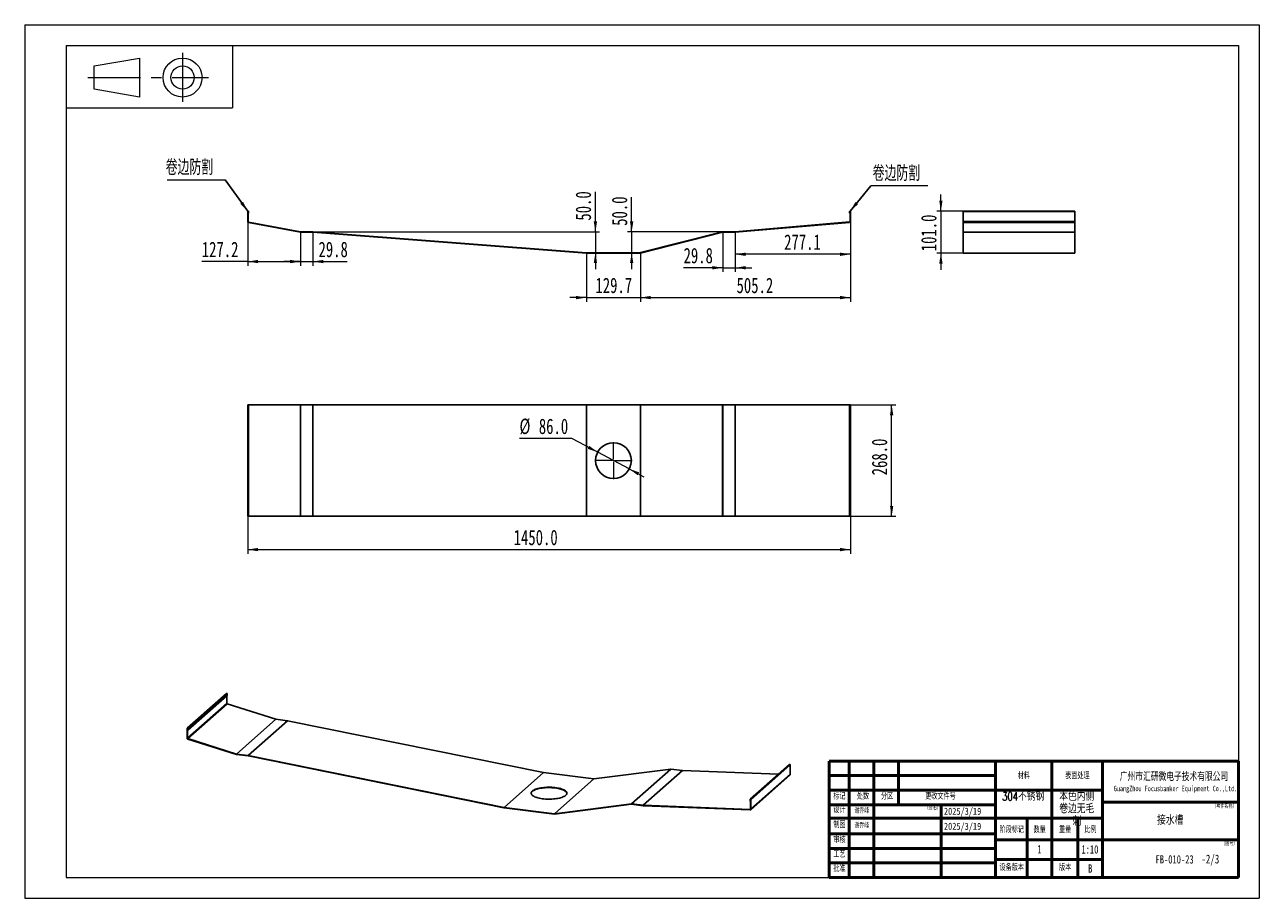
# Paper-space layout '图纸2' of a CAD drawing. Header units: millimetres. Extents: x 0 to 297, y 0 to 210.
import ezdxf

# ---------------------------------------------------------------- set-up
doc = ezdxf.new("R2010")
doc.units = ezdxf.units.MM
doc.linetypes.add('CENTERX2', pattern=[20.32, 12.7, -2.54, 2.54, -2.54])
doc.styles.add('SLDTEXTSTYLE0', font='TXT', dxfattribs={"width": 0.7, "bigfont": 'bigfont'})
doc.styles.add('SLDTEXTSTYLE1', font='TXT', dxfattribs={"width": 0.7})
doc.styles.add('SLDTEXTSTYLE2', font='TXT', dxfattribs={"width": 0.75, "bigfont": 'bigfont'})
doc.styles.add('SLDTEXTSTYLE3', font='TXT', dxfattribs={"width": 0.75})
doc.dimstyles.new('SLDDIMSTYLE0', dxfattribs={"dimtxt": 3.950146, "dimasz": 2.5, "dimexe": 0, "dimexo": 0.0625, "dimgap": 0.987537, "dimtad": 2, "dimdec": 1, "dimlfac": 10, "dimrnd": 1e-09, "dimzin": 12, "dimdsep": 46, "dimtxsty": 'SLDTEXTSTYLE1', "dimsah": 1, "dimcen": 0.09, "dimadec": 0, "dimazin": 3, "dimtfac": 1, "dimtmove": 0, "dimatfit": 0, "dimfxl": 0, "dimfrac": 2, "dimtolj": 1, "dimtzin": 12, "dimarcsym": 0})
doc.dimstyles.new('SLDDIMSTYLE1', dxfattribs={"dimtxt": 3.950146, "dimasz": 2.5, "dimexe": 0, "dimexo": 0.0625, "dimgap": 0.987537, "dimtad": 2, "dimdec": 1, "dimlfac": 10, "dimrnd": 1e-09, "dimzin": 4, "dimdsep": 46, "dimtxsty": 'SLDTEXTSTYLE1', "dimsah": 1, "dimcen": 0.09, "dimadec": 0, "dimazin": 1, "dimtfac": 1, "dimtofl": 0, "dimtmove": 0, "dimatfit": 3, "dimfxl": 0, "dimfrac": 2, "dimtolj": 1, "dimtzin": 12, "dimarcsym": 0})
doc.dimstyles.new('SLDDIMSTYLE2', dxfattribs={"dimtxt": 3.950146, "dimasz": 2.5, "dimexe": 0, "dimexo": 0.0625, "dimgap": 0.987537, "dimtad": 2, "dimdec": 1, "dimlfac": 10, "dimrnd": 1e-09, "dimzin": 4, "dimdsep": 46, "dimtxsty": 'SLDTEXTSTYLE1', "dimsah": 1, "dimcen": 0.09, "dimadec": 0, "dimazin": 1, "dimtfac": 1, "dimtmove": 0, "dimatfit": 0, "dimfxl": 0, "dimfrac": 2, "dimtolj": 1, "dimtzin": 12, "dimarcsym": 0})
doc.dimstyles.new('SLDDIMSTYLE3', dxfattribs={"dimtxt": 3.950146, "dimasz": 2.5, "dimexe": 0, "dimexo": 0.0625, "dimgap": 0.987537, "dimtad": 2, "dimdec": 1, "dimlfac": 10, "dimrnd": 1e-09, "dimzin": 12, "dimdsep": 46, "dimtxsty": 'SLDTEXTSTYLE1', "dimsah": 1, "dimcen": 0.09, "dimadec": 0, "dimazin": 3, "dimtfac": 1, "dimtofl": 0, "dimtmove": 0, "dimatfit": 3, "dimfxl": 0, "dimfrac": 2, "dimtolj": 1, "dimtzin": 12, "dimarcsym": 0})
doc.dimstyles.new('SLDDIMSTYLE4', dxfattribs={"dimtxt": 3.950146, "dimasz": 2.5, "dimexe": 0, "dimexo": 0.0625, "dimgap": 0.987537, "dimtad": 0, "dimtih": 1, "dimtoh": 1, "dimdec": 1, "dimlfac": 10, "dimrnd": 1e-09, "dimzin": 4, "dimdsep": 46, "dimtxsty": 'SLDTEXTSTYLE1', "dimsah": 1, "dimcen": 0, "dimadec": 0, "dimazin": 1, "dimtfac": 1, "dimtmove": 0, "dimatfit": 3, "dimfxl": 0, "dimfrac": 2, "dimtolj": 1, "dimtzin": 12, "dimarcsym": 0})
doc.dimstyles.new('SLDDIMSTYLE5', dxfattribs={"dimtxt": 0.18, "dimasz": 2.5, "dimexe": 0, "dimexo": 0.0625, "dimgap": 0, "dimtad": 0, "dimtih": 1, "dimtoh": 1, "dimdec": 0, "dimrnd": 1e-09, "dimzin": 0, "dimdsep": 46, "dimtxsty": 'Standard', "dimsah": 1, "dimcen": 0.09, "dimadec": 0, "dimazin": 0, "dimtfac": 2.5, "dimtdec": 0, "dimtofl": 0, "dimtmove": 0, "dimatfit": 3, "dimfxl": 0, "dimfrac": 2, "dimtolj": 1, "dimtzin": 0, "dimarcsym": 0})

# ---------------------------------------------------------------- blocks, each defined once
blk = doc.blocks.new('SW_NOTE_0_8')
at = {"color": 0, "linetype": 'Continuous', "lineweight": 0, "char_height": 2, "attachment_point": 2, "style": 'SLDTEXTSTYLE2'}
for s, insert in [('本色内侧', (5.25, 2.58)), ('卷边无毛', (5.25, -0.42)), ('刺', (5.31, -3.42))]:
    blk.add_mtext(s, dxfattribs=dict(at, insert=insert))
blk = doc.blocks.new('SW_NOTE_0_9')
at = {"color": 0, "linetype": 'Continuous', "lineweight": 0, "attachment_point": 2}
for s, insert, char_height, style in [('广州市汇研微电子技术有限公司', (16.21, 2.45), 1.9, 'SLDTEXTSTYLE0'), ('GuangZhou Focusbanker Equipment Co.,Ltd.', (16.58, -0.62), 1.3, 'SLDTEXTSTYLE1')]:
    blk.add_mtext(s, dxfattribs=dict(at, insert=insert, char_height=char_height, style=style))
blk = doc.blocks.new('_D_16')
at = {"color": 7, "linetype": 'Continuous', "lineweight": 0}
for p, q in [((131.58, 110.53), (119.02, 110.53)), ((137.83, 107.23), (131.58, 110.53)), ((145.43, 103.21), (137.83, 107.23)), ((145.43, 103.21), (148.96, 101.34))]:
    blk.add_line(p, q, dxfattribs=at)
at = {"color": 7, "linetype": 'Continuous', "lineweight": 18}
for points in [[(137.83, 107.23), (135.8, 108.75), (135.43, 108.05)], [(145.43, 103.21), (147.45, 101.68), (147.82, 102.39)]]:
    blk.add_solid(points, dxfattribs=at)
at = {"color": 7, "linetype": 'Continuous', "lineweight": 18, "char_height": 3.704, "attachment_point": 1, "style": 'SLDTEXTSTYLE1'}
for s, insert in [('%%c', (119.02, 115.31)), ('86.0', (123.67, 115.31))]:
    blk.add_mtext(s, dxfattribs=dict(at, insert=insert))
blk = doc.blocks.new('_D_17')
at = {"color": 7, "linetype": 'Continuous', "lineweight": 0}
for p, q in [((198.63, 118.62), (209.54, 118.62)), ((208.54, 91.82), (208.54, 118.62)), ((198.63, 91.82), (209.54, 91.82))]:
    blk.add_line(p, q, dxfattribs=at)
at = {"color": 7, "linetype": 'Continuous', "lineweight": 18}
for points in [[(208.54, 118.62), (208.14, 116.12), (208.94, 116.12)], [(208.54, 91.82), (208.94, 94.32), (208.14, 94.32)]]:
    blk.add_solid(points, dxfattribs=at)
at = {"color": 7, "linetype": 'Continuous', "lineweight": 18, "insert": (203.76, 101.67), "char_height": 3.704, "attachment_point": 1, "rotation": 90, "style": 'SLDTEXTSTYLE1'}
blk.add_mtext('268.0', dxfattribs=at)
blk = doc.blocks.new('_D_18')
at = {"color": 7, "linetype": 'Continuous', "lineweight": 0}
for p, q in [((53.63, 91.82), (53.63, 82.82)), ((198.63, 91.82), (198.63, 82.82)), ((53.63, 83.82), (198.63, 83.82))]:
    blk.add_line(p, q, dxfattribs=at)
at = {"color": 7, "linetype": 'Continuous', "lineweight": 18}
for points in [[(53.63, 83.82), (56.13, 83.42), (56.13, 84.22)], [(198.63, 83.82), (196.13, 84.22), (196.13, 83.42)]]:
    blk.add_solid(points, dxfattribs=at)
at = {"color": 7, "linetype": 'Continuous', "lineweight": 18, "insert": (117.62, 88.59), "char_height": 3.704, "attachment_point": 1, "style": 'SLDTEXTSTYLE1'}
blk.add_mtext('1450.0', dxfattribs=at)
blk = doc.blocks.new('SW_CENTERMARKSYMBOL_1')
at = {"color": 0, "linetype": 'Continuous', "lineweight": 18}
for p, q in [((0, 0.3), (0, 4.45)), ((-0.3, 0), (-4.45, 0)), ((0, 0), (-0.15, 0)), ((0, 0), (0, 0.15)), ((0, 0), (0, -0.15)), ((0, 0), (0.15, 0)), ((0.3, 0), (4.45, 0)), ((0, -0.3), (0, -4.45))]:
    blk.add_line(p, q, dxfattribs=at)
blk = doc.blocks.new('_D_19')
at = {"color": 7, "linetype": 'Continuous', "lineweight": 0}
for p, q in [((53.63, 162.66), (53.63, 152.06)), ((66.34, 160.09), (66.34, 152.06)), ((53.63, 153.06), (42.59, 153.06)), ((53.63, 153.06), (66.34, 153.06))]:
    blk.add_line(p, q, dxfattribs=at)
at = {"color": 7, "linetype": 'Continuous', "lineweight": 18}
for points in [[(53.63, 153.06), (56.13, 152.66), (56.13, 153.46)], [(66.34, 153.06), (63.84, 153.46), (63.84, 152.66)]]:
    blk.add_solid(points, dxfattribs=at)
at = {"color": 7, "linetype": 'Continuous', "lineweight": 18, "insert": (42.59, 157.83), "char_height": 3.704, "attachment_point": 1, "style": 'SLDTEXTSTYLE1'}
blk.add_mtext('127.2', dxfattribs=at)
blk = doc.blocks.new('_D_20')
at = {"color": 7, "linetype": 'Continuous', "lineweight": 0}
for p, q in [((66.34, 160.09), (66.34, 152.06)), ((69.32, 160.09), (69.32, 152.06)), ((66.34, 153.06), (62.34, 153.06)), ((66.34, 153.06), (69.32, 153.06)), ((69.32, 153.06), (77.59, 153.06))]:
    blk.add_line(p, q, dxfattribs=at)
at = {"color": 7, "linetype": 'Continuous', "lineweight": 18}
for points in [[(66.34, 153.06), (63.84, 153.46), (63.84, 152.66)], [(69.32, 153.06), (71.82, 152.66), (71.82, 153.46)]]:
    blk.add_solid(points, dxfattribs=at)
at = {"color": 7, "linetype": 'Continuous', "lineweight": 18, "insert": (70.67, 157.83), "char_height": 3.704, "attachment_point": 1, "style": 'SLDTEXTSTYLE1'}
blk.add_mtext('29.8', dxfattribs=at)
blk = doc.blocks.new('_D_21')
at = {"color": 7, "linetype": 'Continuous', "lineweight": 0}
for p, q in [((198.63, 162.68), (198.63, 153.81)), ((170.92, 160.09), (170.92, 153.81)), ((198.63, 154.81), (170.92, 154.81))]:
    blk.add_line(p, q, dxfattribs=at)
at = {"color": 7, "linetype": 'Continuous', "lineweight": 18}
for points in [[(170.92, 154.81), (173.42, 154.41), (173.42, 155.21)], [(198.63, 154.81), (196.13, 155.21), (196.13, 154.41)]]:
    blk.add_solid(points, dxfattribs=at)
at = {"color": 7, "linetype": 'Continuous', "lineweight": 18, "insert": (182.68, 159.59), "char_height": 3.704, "attachment_point": 1, "style": 'SLDTEXTSTYLE1'}
blk.add_mtext('277.1', dxfattribs=at)
blk = doc.blocks.new('_D_22')
at = {"color": 7, "linetype": 'Continuous', "lineweight": 0}
for p, q in [((167.94, 160.09), (167.94, 150.57)), ((170.92, 160.09), (170.92, 150.57)), ((167.94, 151.57), (158.49, 151.57)), ((167.94, 151.57), (170.92, 151.57)), ((170.92, 151.57), (174.92, 151.57))]:
    blk.add_line(p, q, dxfattribs=at)
at = {"color": 7, "linetype": 'Continuous', "lineweight": 18}
for points in [[(167.94, 151.57), (165.44, 151.97), (165.44, 151.17)], [(170.92, 151.57), (173.42, 151.17), (173.42, 151.97)]]:
    blk.add_solid(points, dxfattribs=at)
at = {"color": 7, "linetype": 'Continuous', "lineweight": 18, "insert": (158.49, 156.35), "char_height": 3.704, "attachment_point": 1, "style": 'SLDTEXTSTYLE1'}
blk.add_mtext('29.8', dxfattribs=at)
blk = doc.blocks.new('_D_23')
at = {"color": 7, "linetype": 'Continuous', "lineweight": 0}
for p, q in [((198.63, 162.68), (198.63, 143.4)), ((148.1, 155.09), (148.1, 143.4)), ((148.1, 144.4), (198.63, 144.4))]:
    blk.add_line(p, q, dxfattribs=at)
at = {"color": 7, "linetype": 'Continuous', "lineweight": 18}
for points in [[(148.1, 144.4), (150.6, 144), (150.6, 144.8)], [(198.63, 144.4), (196.13, 144.8), (196.13, 144)]]:
    blk.add_solid(points, dxfattribs=at)
at = {"color": 7, "linetype": 'Continuous', "lineweight": 18, "insert": (171.23, 149.18), "char_height": 3.704, "attachment_point": 1, "style": 'SLDTEXTSTYLE1'}
blk.add_mtext('505.2', dxfattribs=at)
blk = doc.blocks.new('_D_24')
at = {"color": 7, "linetype": 'Continuous', "lineweight": 0}
for p, q in [((135.13, 155.09), (135.13, 143.4)), ((148.1, 155.09), (148.1, 143.4)), ((135.13, 144.4), (131.13, 144.4)), ((135.13, 144.4), (148.1, 144.4)), ((148.1, 144.4), (152.1, 144.4))]:
    blk.add_line(p, q, dxfattribs=at)
at = {"color": 7, "linetype": 'Continuous', "lineweight": 18}
for points in [[(135.13, 144.4), (132.63, 144.8), (132.63, 144)], [(148.1, 144.4), (150.6, 144), (150.6, 144.8)]]:
    blk.add_solid(points, dxfattribs=at)
at = {"color": 7, "linetype": 'Continuous', "lineweight": 18, "insert": (137.29, 149.18), "char_height": 3.704, "attachment_point": 1, "style": 'SLDTEXTSTYLE1'}
blk.add_mtext('129.7', dxfattribs=at)
blk = doc.blocks.new('_D_25')
at = {"color": 7, "linetype": 'Continuous', "lineweight": 0}
for p, q in [((137.28, 160.19), (137.28, 169.81)), ((69.32, 160.19), (138.28, 160.19)), ((137.28, 160.19), (137.28, 155.19)), ((137.28, 155.19), (137.28, 151.19))]:
    blk.add_line(p, q, dxfattribs=at)
at = {"color": 7, "linetype": 'Continuous', "lineweight": 18}
for points in [[(137.28, 160.19), (137.68, 162.69), (136.88, 162.69)], [(137.28, 155.19), (136.88, 152.69), (137.68, 152.69)]]:
    blk.add_solid(points, dxfattribs=at)
at = {"color": 7, "linetype": 'Continuous', "lineweight": 18, "insert": (132.51, 162.9), "char_height": 3.704, "attachment_point": 1, "rotation": 90, "style": 'SLDTEXTSTYLE1'}
blk.add_mtext('50.0', dxfattribs=at)
blk = doc.blocks.new('_D_26')
at = {"color": 7, "linetype": 'Continuous', "lineweight": 0}
for p, q in [((146, 160.19), (146, 168.56)), ((167.94, 160.19), (145, 160.19)), ((146, 160.19), (146, 155.19)), ((146, 155.19), (146, 151.19))]:
    blk.add_line(p, q, dxfattribs=at)
at = {"color": 7, "linetype": 'Continuous', "lineweight": 18}
for points in [[(146, 160.19), (146.4, 162.69), (145.6, 162.69)], [(146, 155.19), (145.6, 152.69), (146.4, 152.69)]]:
    blk.add_solid(points, dxfattribs=at)
at = {"color": 7, "linetype": 'Continuous', "lineweight": 18, "insert": (141.22, 161.65), "char_height": 3.704, "attachment_point": 1, "rotation": 90, "style": 'SLDTEXTSTYLE1'}
blk.add_mtext('50.0', dxfattribs=at)
blk = doc.blocks.new('SW_NOTE_0_10')
at = {"color": 0, "linetype": 'Continuous', "lineweight": 0}
blk.add_line((-13.95, 0), (0, 0), dxfattribs=at)
at = {"color": 0, "linetype": 'Continuous', "lineweight": 0, "insert": (-14.33, 4.9), "char_height": 3.704, "attachment_point": 1, "style": 'SLDTEXTSTYLE0'}
blk.add_mtext('卷边防割', dxfattribs=at)
blk = doc.blocks.new('SW_NOTE_0_11')
at = {"color": 0, "linetype": 'Continuous', "lineweight": 0}
blk.add_line((13.69, 0), (0, 0), dxfattribs=at)
at = {"color": 0, "linetype": 'Continuous', "lineweight": 0, "insert": (0.43, 4.88), "char_height": 3.704, "attachment_point": 1, "style": 'SLDTEXTSTYLE0'}
blk.add_mtext('卷边防割', dxfattribs=at)
blk = doc.blocks.new('_D_27')
at = {"color": 7, "linetype": 'Continuous', "lineweight": 0}
for p, q in [((220.39, 165.2), (220.39, 169.2)), ((225.78, 165.2), (219.39, 165.2)), ((220.39, 165.2), (220.39, 155.09)), ((225.78, 155.09), (219.39, 155.09)), ((220.39, 155.09), (220.39, 151.09))]:
    blk.add_line(p, q, dxfattribs=at)
at = {"color": 7, "linetype": 'Continuous', "lineweight": 18}
for points in [[(220.39, 165.2), (220.79, 167.7), (219.99, 167.7)], [(220.39, 155.09), (219.99, 152.59), (220.79, 152.59)]]:
    blk.add_solid(points, dxfattribs=at)
at = {"color": 7, "linetype": 'Continuous', "lineweight": 18, "insert": (215.62, 155.53), "char_height": 3.704, "attachment_point": 1, "rotation": 90, "style": 'SLDTEXTSTYLE1'}
blk.add_mtext('101.0', dxfattribs=at)

psp = doc.layouts.new('图纸2')

# ---------------------------------------------------------------- linework, layer by layer
at = {"color": 7, "linetype": 'Continuous', "lineweight": 18}
for p, q in [((-0.013, 209.994), (296.987, 209.994)), ((-0.013, 209.994), (-0.013, -0.006)), ((296.987, 209.994), (296.987, -0.006)), ((9.987, 204.994), (291.987, 204.994)), ((9.987, 204.994), (9.987, 4.994)), ((9.987, 204.994), (49.987, 204.994)), ((9.987, 204.994), (9.987, 189.994)), ((49.987, 204.994), (49.987, 189.994)), ((291.987, 204.994), (291.987, 4.994)), ((16.702, 200.085), (27.637, 201.987)), ((27.637, 201.987), (27.637, 192.614)), ((16.702, 194.516), (16.702, 200.085)), ((27.637, 192.614), (16.702, 194.516)), ((9.987, 189.994), (49.987, 189.994)), ((9.987, 4.994), (291.987, 4.994)), ((-0.013, -0.006), (296.987, -0.006))]:
    psp.add_line(p, q, dxfattribs=at)
at = {"color": 7, "linetype": 'CENTERX2', "lineweight": 18}
for p, q in [((37.96, 203.209), (37.96, 191.46)), ((15.14, 197.3), (44.208, 197.3))]:
    psp.add_line(p, q, dxfattribs=at)
at = {"color": 7, "linetype": 'Continuous', "lineweight": 25}
for p, q in [((53.626, 165.093), (53.726, 165.093)), ((53.626, 165.093), (53.626, 162.659)), ((53.726, 165.093), (53.726, 162.659)), ((53.736, 164.698), (53.736, 165.093)), ((53.736, 165.093), (53.836, 165.093)), ((53.736, 164.698), (53.836, 164.698)), ((53.836, 164.698), (53.836, 165.093)), ((198.516, 165.093), (198.416, 165.093)), ((198.416, 165.093), (198.416, 164.698)), ((198.516, 164.698), (198.416, 164.698)), ((198.516, 165.093), (198.516, 164.698)), ((198.526, 162.677), (198.526, 165.093)), ((198.526, 165.093), (198.626, 165.093)), ((198.626, 162.677), (198.626, 165.093)), ((252.58, 165.198), (225.78, 165.198)), ((225.78, 165.093), (225.78, 165.198)), ((252.58, 165.093), (225.78, 165.093)), ((225.78, 165.093), (225.78, 162.659)), ((252.58, 165.198), (252.58, 165.093)), ((252.58, 165.093), (252.58, 162.659)), ((53.626, 162.659), (53.726, 162.659)), ((53.807, 162.561), (53.789, 162.462)), ((53.789, 162.462), (66.307, 160.097)), ((53.807, 162.561), (66.326, 160.195)), ((170.926, 160.194), (198.434, 162.577)), ((170.934, 160.094), (198.443, 162.477)), ((198.443, 162.477), (198.434, 162.577)), ((198.526, 162.677), (198.626, 162.677)), ((252.58, 162.659), (225.78, 162.659)), ((225.78, 162.659), (225.78, 162.462)), ((252.58, 162.462), (225.78, 162.462)), ((225.78, 162.462), (225.78, 160.097)), ((252.58, 162.659), (252.58, 162.462)), ((252.58, 162.462), (252.58, 160.097)), ((66.307, 160.097), (66.326, 160.195)), ((66.344, 160.193), (66.344, 160.093)), ((66.344, 160.193), (69.322, 160.193)), ((66.344, 160.093), (69.322, 160.093)), ((69.322, 160.093), (69.322, 160.193)), ((69.337, 160.193), (69.329, 160.093)), ((69.329, 160.093), (135.118, 155.094)), ((69.337, 160.193), (135.126, 155.194)), ((148.125, 155.196), (167.889, 160.187)), ((148.15, 155.099), (167.914, 160.09)), ((167.914, 160.09), (167.889, 160.187)), ((167.938, 160.193), (167.938, 160.093)), ((167.938, 160.193), (170.917, 160.193)), ((167.938, 160.093), (170.917, 160.093)), ((170.917, 160.093), (170.917, 160.193)), ((170.926, 160.194), (170.934, 160.094)), ((252.58, 160.097), (225.78, 160.097)), ((225.78, 160.097), (225.78, 160.093)), ((252.58, 160.093), (225.78, 160.093)), ((252.58, 160.093), (225.78, 160.093)), ((225.78, 160.093), (225.78, 160.093)), ((225.78, 160.093), (225.78, 155.094)), ((252.58, 160.097), (252.58, 160.093)), ((252.58, 160.093), (252.58, 160.093)), ((252.58, 160.093), (252.58, 155.094)), ((135.118, 155.094), (135.126, 155.194)), ((135.133, 155.193), (135.133, 155.093)), ((135.133, 155.193), (148.101, 155.193)), ((135.133, 155.093), (148.101, 155.093)), ((148.101, 155.093), (148.101, 155.193)), ((148.125, 155.196), (148.15, 155.099)), ((252.58, 155.094), (225.78, 155.094)), ((225.78, 155.094), (225.78, 155.093)), ((252.58, 155.093), (225.78, 155.093)), ((252.58, 155.094), (252.58, 155.093)), ((53.626, 118.619), (53.836, 118.619)), ((53.626, 91.819), (53.626, 118.619)), ((53.836, 91.819), (53.836, 118.619)), ((53.836, 118.619), (66.326, 118.619)), ((66.326, 91.819), (66.326, 118.619)), ((66.326, 118.619), (66.344, 118.619)), ((66.344, 91.819), (66.344, 118.619)), ((66.344, 118.619), (69.322, 118.619)), ((69.322, 91.819), (69.322, 118.619)), ((69.322, 118.619), (69.337, 118.619)), ((69.337, 91.819), (69.337, 118.619)), ((69.337, 118.619), (135.126, 118.619)), ((135.126, 91.819), (135.126, 118.619)), ((135.126, 118.619), (135.133, 118.619)), ((135.133, 91.819), (135.133, 118.619)), ((135.133, 118.619), (148.101, 118.619)), ((148.101, 91.819), (148.101, 118.619)), ((148.101, 118.619), (148.125, 118.619)), ((148.125, 91.819), (148.125, 118.619)), ((148.125, 118.619), (167.889, 118.619)), ((167.889, 91.819), (167.889, 118.619)), ((167.889, 118.619), (167.938, 118.619)), ((167.938, 91.819), (167.938, 118.619)), ((167.938, 118.619), (170.917, 118.619)), ((170.917, 91.819), (170.917, 118.619)), ((170.917, 118.619), (170.926, 118.619)), ((170.926, 91.819), (170.926, 118.619)), ((170.926, 118.619), (198.416, 118.619)), ((198.416, 118.619), (198.416, 91.819)), ((198.416, 118.619), (198.626, 118.619)), ((198.626, 91.819), (198.626, 118.619)), ((53.836, 91.819), (53.626, 91.819)), ((53.836, 91.819), (66.326, 91.819)), ((66.326, 91.819), (66.344, 91.819)), ((66.344, 91.819), (69.322, 91.819)), ((69.322, 91.819), (69.337, 91.819)), ((69.337, 91.819), (135.126, 91.819)), ((135.126, 91.819), (135.133, 91.819)), ((135.133, 91.819), (148.101, 91.819)), ((148.101, 91.819), (148.125, 91.819)), ((148.125, 91.819), (167.889, 91.819)), ((167.889, 91.819), (167.938, 91.819)), ((167.938, 91.819), (170.917, 91.819)), ((170.917, 91.819), (170.926, 91.819)), ((170.926, 91.819), (198.416, 91.819)), ((198.626, 91.819), (198.416, 91.819)), ((48.561, 49.208), (39.086, 40.852)), ((39.254, 40.761), (48.729, 49.117)), ((48.729, 48.745), (39.254, 40.388)), ((48.626, 48.654), (48.626, 46.835)), ((48.729, 49.117), (48.729, 48.745)), ((39.151, 38.479), (48.626, 46.835)), ((39.227, 38.376), (48.702, 46.733)), ((48.702, 46.733), (60.413, 43.027)), ((50.937, 34.671), (60.413, 43.027)), ((50.955, 34.667), (60.43, 43.023)), ((53.74, 34.316), (63.215, 42.672)), ((53.754, 34.314), (63.229, 42.67)), ((60.43, 43.023), (63.215, 42.672)), ((63.229, 42.67), (124.769, 30.203)), ((39.057, 40.786), (39.151, 40.774)), ((39.057, 40.786), (39.057, 38.49)), ((39.151, 40.774), (39.156, 40.778)), ((39.151, 40.774), (39.151, 38.479)), ((39.16, 40.773), (39.254, 40.761)), ((39.16, 40.4), (39.16, 40.773)), ((39.16, 40.4), (39.254, 40.388)), ((39.254, 40.388), (39.254, 40.761)), ((39.057, 38.49), (39.151, 38.479)), ((39.227, 38.376), (39.21, 38.286)), ((39.21, 38.286), (50.92, 34.58)), ((39.227, 38.376), (50.937, 34.671)), ((50.92, 34.58), (50.937, 34.671)), ((50.955, 34.667), (50.955, 34.573)), ((50.955, 34.667), (53.74, 34.316)), ((50.955, 34.573), (53.74, 34.222)), ((53.74, 34.222), (53.74, 34.316)), ((53.754, 34.314), (53.747, 34.221)), ((53.747, 34.221), (115.287, 21.754)), ((53.754, 34.314), (115.294, 21.847)), ((115.294, 21.847), (124.769, 30.203)), ((115.301, 21.846), (124.776, 30.202)), ((124.776, 30.202), (136.906, 28.674)), ((136.929, 28.674), (155.416, 31.05)), ((145.941, 22.694), (155.416, 31.05)), ((145.987, 22.694), (155.462, 31.05)), ((148.773, 22.343), (158.249, 30.699)), ((148.782, 22.342), (158.257, 30.699)), ((155.462, 31.05), (158.249, 30.699)), ((158.257, 30.699), (181.348, 29.806)), ((184, 32.145), (174.525, 23.788)), ((174.693, 23.697), (184.168, 32.053)), ((174.693, 21.419), (184.168, 29.775)), ((184.168, 29.775), (184.168, 32.053)), ((127.431, 20.318), (136.906, 28.674)), ((127.454, 20.318), (136.929, 28.674)), ((174.638, 21.292), (184.113, 29.649)), ((115.287, 21.754), (115.294, 21.847)), ((115.301, 21.846), (127.431, 20.318)), ((115.301, 21.846), (115.301, 21.752)), ((115.301, 21.752), (127.431, 20.223)), ((127.454, 20.318), (145.941, 22.694)), ((127.477, 20.223), (145.964, 22.6)), ((145.964, 22.6), (145.941, 22.694)), ((145.987, 22.694), (145.987, 22.6)), ((145.987, 22.694), (148.773, 22.343)), ((145.987, 22.6), (148.773, 22.249)), ((148.773, 22.249), (148.773, 22.343)), ((148.782, 22.342), (148.79, 22.247)), ((148.782, 22.342), (174.514, 21.347)), ((148.79, 22.247), (174.522, 21.252)), ((174.59, 23.71), (174.496, 23.722)), ((174.496, 23.722), (174.496, 23.349)), ((174.59, 23.338), (174.496, 23.349)), ((174.514, 21.347), (174.599, 21.422)), ((174.522, 21.252), (174.514, 21.347)), ((174.594, 23.714), (174.59, 23.71)), ((174.59, 23.71), (174.59, 23.338)), ((174.59, 23.338), (174.599, 23.346)), ((174.599, 23.709), (174.693, 23.697)), ((174.599, 21.431), (174.599, 23.709)), ((174.599, 21.431), (174.693, 21.419)), ((174.693, 21.419), (174.693, 23.697)), ((127.431, 20.223), (127.431, 20.318)), ((127.454, 20.318), (127.477, 20.223))]:
    psp.add_line(p, q, dxfattribs=at)
at = {"color": 7, "linetype": 'Continuous', "lineweight": 50}
for p, q in [((193.542, 32.994), (291.987, 32.994)), ((193.542, 32.994), (193.542, 4.994)), ((198.334, 32.994), (198.334, 19.266)), ((204.271, 22.494), (204.271, 32.994)), ((210.199, 22.494), (210.199, 32.994)), ((233.542, 32.994), (233.542, 4.994)), ((247.07, 32.994), (247.07, 19.266)), ((259.243, 32.77), (259.243, 19.266)), ((291.987, 32.994), (291.987, 4.994)), ((193.542, 29.494), (233.542, 29.494)), ((193.542, 29.494), (198.542, 29.494)), ((193.542, 26.018), (233.542, 26.018)), ((193.542, 26.018), (198.542, 26.018)), ((259.243, 26.018), (233.542, 26.018)), ((193.542, 22.494), (233.542, 22.494)), ((193.542, 22.494), (198.334, 22.494)), ((198.334, 22.494), (198.334, 19.266)), ((204.271, 19.266), (204.271, 22.494)), ((220.453, 22.494), (220.453, 4.994)), ((259.243, 23.077), (291.987, 23.077)), ((193.542, 19.266), (198.334, 19.266)), ((193.542, 19.266), (198.334, 19.266)), ((198.334, 19.266), (204.271, 19.266)), ((198.334, 19.266), (198.334, 15.494)), ((198.334, 19.266), (204.271, 19.266)), ((198.334, 19.266), (198.334, 15.494)), ((204.271, 19.266), (204.271, 15.494)), ((204.271, 19.266), (213.966, 19.266)), ((204.271, 19.266), (213.966, 19.266)), ((219.542, 19.266), (213.966, 19.266)), ((225.542, 19.266), (219.542, 19.266)), ((234.897, 19.266), (225.542, 19.266)), ((259.243, 19.266), (234.897, 19.266)), ((241.162, 19.266), (241.162, 4.994)), ((247.07, 19.266), (247.07, 4.994)), ((253.334, 19.266), (253.334, 4.994)), ((259.243, 14.022), (259.243, 19.266)), ((193.542, 15.494), (198.334, 15.494)), ((198.334, 15.494), (193.542, 15.494)), ((198.334, 15.494), (198.334, 11.994)), ((198.334, 15.494), (204.271, 15.494)), ((204.271, 15.494), (198.334, 15.494)), ((198.334, 15.494), (198.334, 11.994)), ((204.271, 15.494), (204.271, 11.994)), ((213.966, 15.494), (204.271, 15.494)), ((219.542, 15.494), (213.966, 15.494)), ((225.542, 15.494), (219.542, 15.494)), ((233.542, 15.494), (225.542, 15.494)), ((198.334, 11.994), (193.542, 11.994)), ((193.542, 11.994), (198.334, 11.994)), ((198.334, 11.994), (198.334, 8.494)), ((204.271, 11.994), (198.334, 11.994)), ((198.334, 11.994), (204.271, 11.994)), ((198.334, 11.994), (198.334, 8.494)), ((204.271, 11.994), (204.271, 8.494)), ((213.966, 11.994), (204.271, 11.994)), ((219.542, 11.994), (213.966, 11.994)), ((225.542, 11.994), (219.542, 11.994)), ((233.542, 11.994), (225.542, 11.994)), ((259.243, 14.022), (233.542, 14.022)), ((259.243, 14.022), (291.987, 14.022)), ((259.243, 14.022), (259.243, 9.295)), ((259.243, 9.295), (233.542, 9.295)), ((259.243, 4.994), (259.243, 9.295)), ((193.542, 8.494), (198.334, 8.494)), ((198.334, 8.494), (193.542, 8.494)), ((198.334, 8.494), (198.334, 4.994)), ((198.334, 8.494), (204.271, 8.494)), ((198.334, 8.494), (204.271, 8.494)), ((198.334, 8.494), (198.334, 4.994)), ((204.271, 8.494), (204.271, 4.994)), ((213.966, 8.494), (204.271, 8.494)), ((219.542, 8.494), (213.966, 8.494)), ((225.542, 8.494), (219.542, 8.494)), ((233.542, 8.494), (225.542, 8.494)), ((193.542, 4.994), (291.987, 4.994))]:
    psp.add_line(p, q, dxfattribs=at)
at = {"color": 7, "linetype": 'Continuous', "lineweight": 25, "flags": 128}
for points in [[(39.254, 40.761), (39.246, 40.8), (39.225, 40.834), (39.193, 40.86), (39.156, 40.872), (39.118, 40.869), (39.086, 40.852), (39.065, 40.822), (39.057, 40.786)], [(39.16, 40.773), (39.16, 40.774), (39.159, 40.776), (39.157, 40.777), (39.156, 40.778), (39.154, 40.778), (39.152, 40.777), (39.151, 40.776), (39.151, 40.774)], [(122.089, 25.766), (121.968, 25.642), (121.88, 25.515), (121.828, 25.385), (121.812, 25.255), (121.831, 25.125), (121.885, 24.995), (121.974, 24.868), (122.098, 24.745), (122.255, 24.625), (122.444, 24.511), (122.663, 24.403), (122.911, 24.302), (123.186, 24.209), (123.484, 24.124), (123.805, 24.049), (124.144, 23.984), (124.5, 23.93), (124.869, 23.887), (125.249, 23.855), (125.635, 23.834), (126.026, 23.826), (126.417, 23.829), (126.806, 23.844), (127.189, 23.871), (127.563, 23.91), (127.925, 23.959), (128.272, 24.02), (128.601, 24.09), (128.91, 24.171), (129.195, 24.26), (129.455, 24.358), (129.687, 24.463), (129.889, 24.574), (130.06, 24.692), (130.199, 24.814), (130.303, 24.94), (130.373, 25.068), (130.408, 25.198), (130.407, 25.328), (130.37, 25.458), (130.298, 25.587), (130.191, 25.712), (130.051, 25.834), (129.877, 25.951), (129.673, 26.062), (129.439, 26.167), (129.178, 26.264), (128.891, 26.353), (128.581, 26.432), (128.251, 26.502), (127.903, 26.562), (127.54, 26.611), (127.165, 26.649), (126.782, 26.675), (126.393, 26.689), (126.001, 26.692), (125.611, 26.683), (125.225, 26.662), (124.846, 26.629), (124.477, 26.585), (124.122, 26.53), (123.784, 26.464), (123.465, 26.389), (123.168, 26.304), (122.895, 26.21), (122.649, 26.109), (122.431, 26), (122.244, 25.886), (122.089, 25.766)], [(130.409, 25.212), (130.407, 25.234), (130.37, 25.364), (130.298, 25.492), (130.191, 25.618), (130.051, 25.74), (129.877, 25.857), (129.673, 25.968), (129.439, 26.072), (129.178, 26.17), (128.891, 26.258), (128.581, 26.338), (128.251, 26.408), (127.903, 26.468), (127.54, 26.517), (127.165, 26.554), (126.782, 26.581), (126.393, 26.595), (126.001, 26.598), (125.611, 26.588), (125.225, 26.567), (124.846, 26.535), (124.477, 26.49), (124.122, 26.435), (123.784, 26.37), (123.465, 26.294), (123.168, 26.209), (122.895, 26.116), (122.649, 26.014), (122.431, 25.906), (122.244, 25.791), (122.089, 25.671)], [(174.693, 23.697), (174.685, 23.736), (174.664, 23.771), (174.632, 23.796), (174.594, 23.808), (174.557, 23.806), (174.525, 23.788), (174.504, 23.759), (174.496, 23.722)], [(174.599, 23.709), (174.599, 23.711), (174.598, 23.712), (174.596, 23.714), (174.594, 23.714), (174.593, 23.714), (174.591, 23.713), (174.59, 23.712), (174.59, 23.71)]]:
    psp.add_lwpolyline(points, dxfattribs=at)
at = {"color": 7, "linetype": 'Continuous', "lineweight": 18}
for radius in [4.686, 2.785]:
    psp.add_circle((37.96, 197.3), radius, dxfattribs=at)
at = {"color": 7, "linetype": 'Continuous', "lineweight": 25}
psp.add_circle((141.626, 105.219), 4.3, dxfattribs=at)
for centre, radius, start, end in [((53.731, 165.093), 0.105, 0, 180), ((53.731, 165.093), 0.005, 0, 180), ((198.521, 165.093), 0.105, 0, 180), ((198.521, 165.093), 0.005, 0, 180), ((53.826, 162.659), 0.2, 180, 259.29865), ((53.826, 162.659), 0.1, 180, 259.29865), ((198.426, 162.677), 0.1, 274.95189, 0), ((198.426, 162.677), 0.2, 274.95189, 0), ((66.344, 160.293), 0.2, 259.29865, 270), ((66.344, 160.293), 0.1, 259.29865, 270), ((69.322, 159.993), 0.2, 85.65457, 90), ((69.322, 159.993), 0.1, 85.65457, 90), ((167.938, 159.993), 0.2, 90, 104.17234), ((167.938, 159.993), 0.1, 90, 104.17234), ((170.917, 160.293), 0.1, 270, 274.95189), ((170.917, 160.293), 0.2, 270, 274.95189), ((135.133, 155.293), 0.2, 265.65457, 270), ((135.133, 155.293), 0.1, 265.65457, 270), ((148.101, 155.293), 0.1, 270, 284.17234), ((148.101, 155.293), 0.2, 270, 284.17234), ((48.623, 49.121), 0.106, 357.81637, 125.13758), ((48.736, 46.837), 0.11, 181.19958, 252.17587), ((60.442, 43.121), 0.0983, 252.38263, 262.76014), ((63.191, 42.481), 0.193, 78.53825, 82.80919), ((39.277, 38.495), 0.22, 181.19958, 252.17587), ((39.261, 38.481), 0.11, 181.19958, 252.17587), ((50.98, 34.768), 0.197, 252.38263, 262.76014), ((50.967, 34.764), 0.0983, 252.38263, 262.76014), ((53.716, 34.125), 0.193, 78.53825, 82.80919), ((53.728, 34.126), 0.0964, 78.53825, 82.80919), ((124.788, 30.298), 0.0964, 258.53825, 262.80919), ((155.439, 30.87), 0.181, 82.70798, 97.21249), ((158.26, 30.792), 0.0935, 262.80579, 267.77246), ((184.061, 32.058), 0.106, 357.81637, 125.13758), ((184.001, 29.772), 0.166, 312.10363, 1.03206), ((136.918, 28.764), 0.0907, 262.70798, 277.21249), ((122.525, 25.098), 0.72, 127.217, 170.92509), ((115.325, 21.943), 0.193, 258.53825, 262.80919), ((115.313, 21.942), 0.0964, 258.53825, 262.80919), ((145.964, 22.514), 0.181, 82.70798, 97.21249), ((145.975, 22.51), 0.0907, 82.70798, 97.21249), ((148.785, 22.436), 0.0935, 262.80579, 267.77246), ((148.797, 22.434), 0.187, 262.80579, 267.77246), ((174.518, 21.428), 0.0811, 266.8843, 1.54886), ((174.53, 21.414), 0.162, 266.8843, 1.54886), ((127.442, 20.408), 0.0907, 262.70798, 277.21249), ((127.454, 20.403), 0.181, 262.70798, 277.21249)]:
    psp.add_arc(centre, radius, start, end, dxfattribs=at)

# ---------------------------------------------------------------- block references
at = {"color": 7, "linetype": 'Continuous', "lineweight": 0}
for name, p in [('SW_NOTE_0_10', (48.235, 172.667)), ('SW_NOTE_0_11', (203.554, 171.252)), ('SW_NOTE_0_9', (260.255, 27.657)), ('SW_NOTE_0_8', (247.823, 22.884))]:
    psp.add_blockref(name, p, dxfattribs=at)
at = {"color": 7, "linetype": 'Continuous', "lineweight": 18}
psp.add_blockref('SW_CENTERMARKSYMBOL_1', (141.626, 105.219), dxfattribs=at)

# ---------------------------------------------------------------- texts
at = {"color": 7, "linetype": 'Continuous', "lineweight": 0}
for s, insert, char_height, attachment_point, style in [('材料', (240.341, 30.163), 1.5, 2, 'SLDTEXTSTYLE0'), ('表面处理', (253.227, 30.163), 1.5, 2, 'SLDTEXTSTYLE0'), ('标记', (195.973, 25.255), 1.5, 2, 'SLDTEXTSTYLE0'), ('处数', (201.646, 25.255), 1.5, 2, 'SLDTEXTSTYLE0'), ('分区', (207.435, 25.255), 1.5, 2, 'SLDTEXTSTYLE0'), ('更改文件号', (220.292, 25.255), 1.5, 2, 'SLDTEXTSTYLE0'), ('304不锈钢', (240.183, 25.482), 2, 2, 'SLDTEXTSTYLE2'), ('设计', (195.973, 22.023), 1.5, 2, 'SLDTEXTSTYLE0'), ('谢乔峰', (201.374, 21.642), 1.2, 2, 'SLDTEXTSTYLE0'), ('（签名）', (218.383, 22.288), 1, 2, 'SLDTEXTSTYLE0'), ('2025/3/19', (221.12, 21.77), 1.7, 1, 'SLDTEXTSTYLE3'), ('（零件名称）', (288.587, 22.633), 1, 2, 'SLDTEXTSTYLE0'), ('制图', (195.973, 18.41), 1.5, 2, 'SLDTEXTSTYLE0'), ('谢乔峰', (201.374, 18.094), 1.2, 2, 'SLDTEXTSTYLE0'), ('2025/3/19', (221.12, 18.157), 1.7, 1, 'SLDTEXTSTYLE3'), ('接水槽', (275.552, 19.709), 2, 2, 'SLDTEXTSTYLE2'), ('审核', (195.973, 14.783), 1.5, 2, 'SLDTEXTSTYLE0'), ('阶段标记', (237.423, 17.225), 1.5, 2, 'SLDTEXTSTYLE0'), ('数量', (244.151, 17.225), 1.5, 2, 'SLDTEXTSTYLE0'), ('重量', (250.275, 17.225), 1.5, 2, 'SLDTEXTSTYLE0'), ('比例', (256.362, 17.225), 1.5, 2, 'SLDTEXTSTYLE0'), ('1', (244.096, 12.781), 2, 2, 'SLDTEXTSTYLE3'), ('1:10', (256.24, 12.754), 2, 2, 'SLDTEXTSTYLE3'), ('（图号）', (289.784, 13.66), 1, 2, 'SLDTEXTSTYLE0'), ('工艺', (195.973, 11.319), 1.5, 2, 'SLDTEXTSTYLE0'), ('FB-010-23', (276.613, 10.358), 2, 2, 'SLDTEXTSTYLE3'), ('-2/3', (283.04, 10.491), 2.1167, 1, 'SLDTEXTSTYLE3'), ('批准', (195.973, 7.889), 1.5, 2, 'SLDTEXTSTYLE0'), ('设备版本', (237.423, 8.133), 1.5, 2, 'SLDTEXTSTYLE0'), ('版本', (250.275, 8.133), 1.5, 2, 'SLDTEXTSTYLE0'), ('B', (256.311, 8.154), 2, 2, 'SLDTEXTSTYLE3')]:
    psp.add_mtext(s, dxfattribs=dict(at, insert=insert, char_height=char_height, attachment_point=attachment_point, style=style))

# ---------------------------------------------------------------- dimensions: what is measured, and where the dimension line sits
at = {"color": 7, "linetype": 'Continuous', "lineweight": 18}
for base, p1, p2, angle, dimstyle, picture, middle in [((137.284, 155.193), (69.322, 160.193), (135.133, 155.193), 90, 'SLDDIMSTYLE2', '_D_25', (137.284, 166.355)), ((146, 155.193), (167.938, 160.193), (148.101, 155.193), 90, 'SLDDIMSTYLE2', '_D_26', (146, 165.103)), ((220.391, 155.094), (225.78, 165.198), (225.78, 155.094), 90, 'SLDDIMSTYLE2', '_D_27', (220.391, 159.849)), ((170.917, 151.573), (167.938, 160.093), (170.917, 160.093), 0, 'SLDDIMSTYLE0', '_D_22', (161.945, 151.573)), ((208.538, 118.619), (198.626, 91.819), (198.626, 118.619), 90, 'SLDDIMSTYLE1', '_D_17', (208.538, 105.996))]:
    dim = psp.add_linear_dim(base=base, p1=p1, p2=p2, angle=angle, dimstyle=dimstyle, dxfattribs=at)
    dim.commit()
    dim.dimension.update_dxf_attribs({"geometry": picture, "text_midpoint": middle, "dimtype": 160})
for base, p1, p2, dimstyle, picture, middle in [((66.344, 153.058), (53.626, 162.659), (66.344, 160.093), 'SLDDIMSTYLE3', '_D_19', (46.909, 153.058)), ((198.6257, 144.4009), (148.1008, 155.0932), (198.6257, 162.6766), 'SLDDIMSTYLE3', '_D_23', (175.5466, 144.4009)), ((170.917, 154.81), (198.626, 162.677), (170.917, 160.093), 'SLDDIMSTYLE3', '_D_21', (187.004, 154.81)), ((69.322, 153.058), (66.344, 160.093), (69.322, 160.093), 'SLDDIMSTYLE0', '_D_20', (74.132, 153.058)), ((148.101, 144.401), (135.133, 155.093), (148.101, 155.093), 'SLDDIMSTYLE0', '_D_24', (141.616, 144.401)), ((198.626, 83.819), (53.626, 91.819), (198.626, 91.819), 'SLDDIMSTYLE1', '_D_18', (122.804, 83.819))]:
    dim = psp.add_linear_dim(base=base, p1=p1, p2=p2, dimstyle=dimstyle, dxfattribs=at)
    dim.commit()
    dim.dimension.update_dxf_attribs({"geometry": picture, "text_midpoint": middle, "dimtype": 160})
dim = psp.add_diameter_dim_2p(p1=(137.825, 107.23), p2=(145.426, 103.208), dimstyle='SLDDIMSTYLE4', dxfattribs=at)
dim.commit()
dim.dimension.update_dxf_attribs({"geometry": '_D_16', "text_midpoint": (124.802, 113.487), "dimtype": 163})

# ---------------------------------------------------------------- leaders
at = {"color": 7, "linetype": 'Continuous', "lineweight": 0}
for points in [[(53.647, 165.156), (48.235, 172.667)], [(198.568, 165.187), (203.554, 171.252)]]:
    psp.add_leader(points, dimstyle='SLDDIMSTYLE5', dxfattribs=at)

doc.saveas('drawing.dxf')
